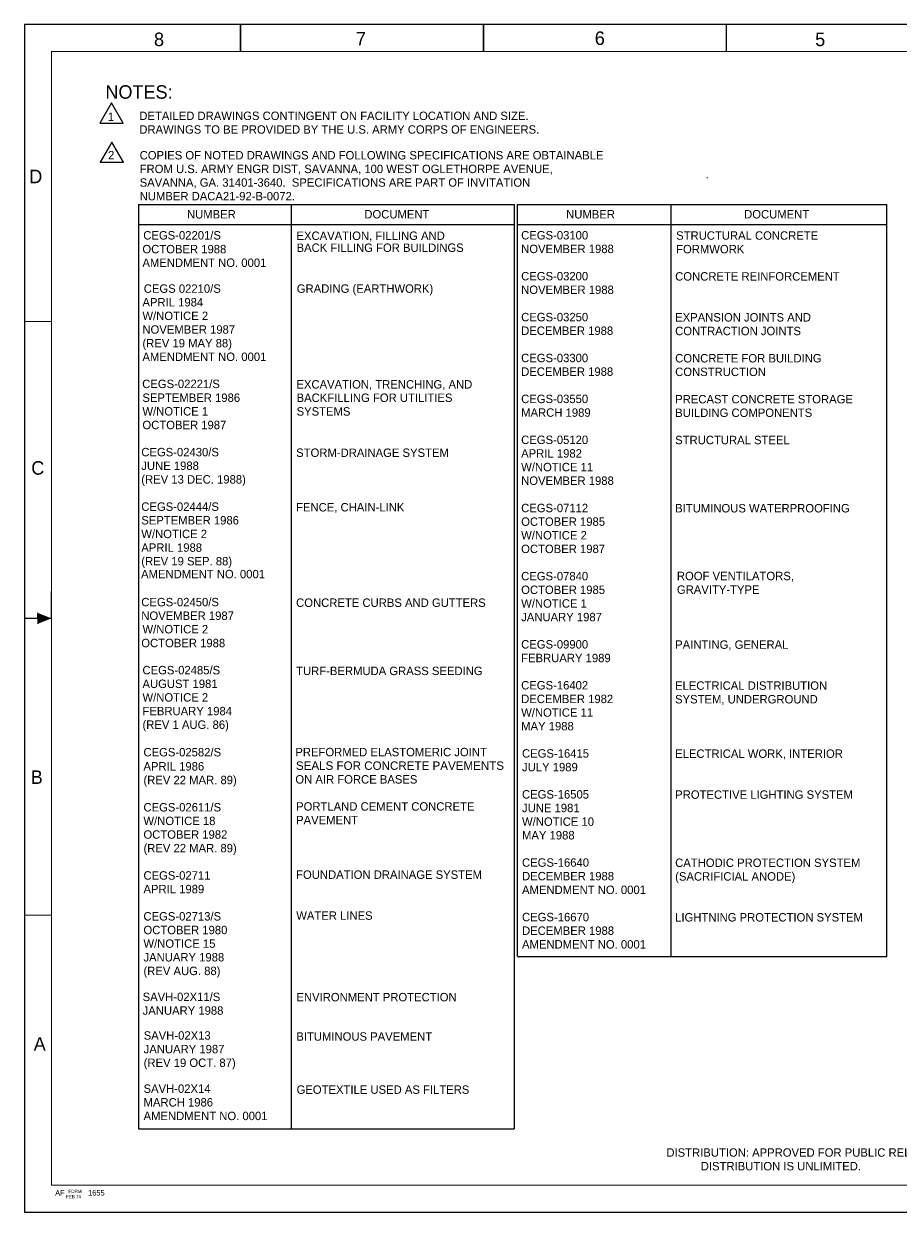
# Model space of a CAD drawing. Extents: x 0 to 344, y 0 to 79.
# Tile 1 of 7: x 0 to 16, y 0 to 22. Entities that reach past the tile are written whole.
import ezdxf
from ezdxf.enums import TextEntityAlignment as Align

# ---------------------------------------------------------------- set-up
doc = ezdxf.new("R2010")
doc.units = 0
doc.layers.get('0').update_dxf_attribs({"linetype": 'CONTINUOUS'})
doc.layers.add('LETTERING', color=5, linetype='CONTINUOUS')
doc.layers.add('OUTLINE', color=1, linetype='CONTINUOUS')

# ---------------------------------------------------------------- blocks, each defined once
blk = doc.blocks.new('BORDER')
at = {"color": 0}
for p, q in [((1, 1), (0, 1)), ((0, 1), (0, 0)), ((1, 0), (1, 1)), ((0, 0), (1, 0))]:
    blk.add_line(p, q, dxfattribs=at)
blk = doc.blocks.new('PLNOTE')
at = {"layer": 'LETTERING', "color": 0}
blk.add_lwpolyline([(1.612, 24.323), (1.395, 23.948), (1.828, 23.948)], close=True, dxfattribs=at)
for s, p in [('2', (1.539, 24.001)), ('COPIES OF NOTED DRAWINGS AND FOLLOWING SPECIFICATIONS ARE OBTAINABLE', (2.125, 24)), ('FROM U.S. ARMY ENGR DIST, SAVANNA, 100 WEST OGLETHORPE AVENUE,', (2.125, 23.747)), ('SAVANNA, GA. 31401-3640.  SPECIFICATIONS ARE PART OF INVITATION ', (2.125, 23.495)), ('NUMBER DACA21-92-B-0072.', (2.125, 23.242))]:
    blk.add_text(s, height=0.156, dxfattribs=at).set_placement(p)
blk = doc.blocks.new('NEWNOTE')
at = {"layer": 'OUTLINE', "color": 0}
for s, p in [('DISTRIBUTION: APPROVED FOR PUBLIC RELEASE;', (0, -0.009)), ('           DISTRIBUTION IS UNLIMITED.', (0, -0.262))]:
    blk.add_text(s, height=0.156, dxfattribs=at).set_placement(p)

msp = doc.modelspace()

# ---------------------------------------------------------------- linework, layer by layer
at = {"layer": 'LETTERING', "color": 0}
for p, q in [((2.113, 18.664), (2.113, 1.544)), ((2.113, 18.664), (9.068, 18.664)), ((4.941, 18.664), (4.941, 1.544)), ((9.068, 18.664), (9.068, 1.544)), ((9.135, 4.737), (9.135, 18.664)), ((9.135, 18.664), (15.973, 18.664)), ((11.974, 18.664), (11.974, 4.737)), ((15.973, 4.737), (15.973, 18.664)), ((9.068, 18.286), (2.113, 18.286)), ((15.973, 18.286), (9.135, 18.286)), ((9.135, 4.737), (15.973, 4.737)), ((2.113, 1.544), (9.068, 1.544))]:
    msp.add_line(p, q, dxfattribs=at)
msp.add_lwpolyline([(1.615, 20.549), (1.399, 20.174), (1.832, 20.174)], close=True, dxfattribs=at)
at = {"layer": 'OUTLINE', "color": 0}
for p, q in [((0.5, 11), (0.5, 11.5)), ((0.25, 11), (0.25, 11.1)), ((0.25, 11), (0.25, 10.9)), ((0.5, 11), (0.25, 11))]:
    msp.add_line(p, q, dxfattribs=at)
for points, const_width in [([(4, 21.5), (4, 21.998)], 0.03), ([(8.5, 21.5), (8.5, 21.998)], 0.03), ([(13, 21.5), (13, 21.998)], 0.03), ([(-0.001, 16.5), (0.499, 16.5)], 0.02), ([(0.5, 11), (0, 11)], 0.02), ([(-0.001, 5.5), (0.499, 5.5)], 0.02)]:
    msp.add_lwpolyline(points, dxfattribs=dict(at, const_width=const_width))
at = {"layer": 'OUTLINE', "color": 0, "const_width": 0.02}
msp.add_lwpolyline([(0.5, 21.5), (0.5, 0.5), (33.5, 0.5), (33.5, 21.5)], close=True, dxfattribs=at)
at = {"layer": 'OUTLINE', "color": 0}
msp.add_solid([(0.5, 11), (0.25, 10.9), (0.25, 11.1)], dxfattribs=at)

# ---------------------------------------------------------------- block references
at = {"color": 0, "xscale": 34, "yscale": 22, "zscale": 34}
msp.add_blockref('BORDER', (0, 0), dxfattribs=at)
at = {"layer": 'LETTERING', "color": 0}
for name, p in [('PLNOTE', (0.01, -4.5)), ('NEWNOTE', (11.889, 1.037))]:
    msp.add_blockref(name, p, dxfattribs=at)

# ---------------------------------------------------------------- texts
for s, p in [('1', (1.602, 20.212)), ('NUMBER', (3.463, 18.407)), ('DOCUMENT', (6.898, 18.407)), ('NUMBER', (10.485, 18.407)), ('DOCUMENT', (13.932, 18.407))]:
    msp.add_text(s, height=0.156, dxfattribs=at).set_placement(p, align=Align.CENTER)
for s, p in [('DETAILED DRAWINGS CONTINGENT ON FACILITY LOCATION AND SIZE.', (2.128, 20.23)), ('DRAWINGS TO BE PROVIDED BY THE U.S. ARMY CORPS OF ENGINEERS.', (2.128, 19.977)), ('.', (12.616, 19.148)), ('CEGS-02201/S', (2.202, 18.017)), ('EXCAVATION, FILLING AND', (5.039, 18.009)), ('CEGS-03100', (9.2, 18.018)), ('STRUCTURAL CONCRETE', (12.07, 18.013)), ('OCTOBER 1988', (2.186, 17.761)), ('BACK FILLING FOR BUILDINGS', (5.041, 17.787)), ('NOVEMBER 1988', (9.2, 17.765)), ('FORMWORK', (12.07, 17.761)), ('AMENDMENT NO. 0001', (2.186, 17.509)), ('CEGS-03200', (9.2, 17.26)), ('CONCRETE REINFORCEMENT', (12.052, 17.256)), ('CEGS 02210/S', (2.211, 17.03)), ('GRADING (EARTHWORK)', (5.045, 17.03)), ('NOVEMBER 1988', (9.2, 17.008)), ('APRIL 1984', (2.186, 16.777)), ('W/NOTICE 2', (2.186, 16.525)), ('CEGS-03250', (9.2, 16.502)), ('EXPANSION JOINTS AND', (12.052, 16.498)), ('NOVEMBER 1987', (2.186, 16.272)), ('DECEMBER 1988', (9.2, 16.25)), ('CONTRACTION JOINTS', (12.052, 16.245)), ('(REV 19 MAY 88)', (2.186, 16.019)), ('AMENDMENT NO. 0001', (2.186, 15.767)), ('CEGS-03300', (9.2, 15.745)), ('CONCRETE FOR BUILDING', (12.052, 15.74)), ('DECEMBER 1988', (9.2, 15.492)), ('CONSTRUCTION', (12.052, 15.488)), ('CEGS-02221/S', (2.182, 15.265)), ('EXCAVATION, TRENCHING, AND', (5.038, 15.256)), ('SEPTEMBER 1986 ', (2.186, 15.009)), ('BACKFILLING FOR UTILITIES', (5.041, 15.008)), ('CEGS-03550', (9.2, 14.987)), ('PRECAST CONCRETE STORAGE', (12.052, 14.982)), ('W/NOTICE 1', (2.186, 14.757)), ('SYSTEMS', (5.041, 14.755)), ('MARCH 1989', (9.2, 14.734)), ('BUILDING COMPONENTS', (12.052, 14.73)), ('OCTOBER 1987', (2.186, 14.504)), ('CEGS-05120', (9.2, 14.229)), ('STRUCTURAL STEEL', (12.052, 14.225)), ('CEGS-02430/S', (2.165, 14.001)), ('STORM-DRAINAGE SYSTEM', (5.033, 13.99)), ('APRIL 1982', (9.2, 13.977)), ('JUNE 1988', (2.165, 13.749)), ('W/NOTICE 11', (9.2, 13.724)), ('(REV 13 DEC. 1988)', (2.165, 13.496)), ('NOVEMBER 1988', (9.2, 13.472)), ('CEGS-02444/S', (2.165, 12.991)), ('FENCE, CHAIN-LINK', (5.032, 12.98)), ('CEGS-07112', (9.2, 12.966)), ('BITUMINOUS WATERPROOFING', (12.052, 12.962)), ('SEPTEMBER 1986', (2.165, 12.739)), ('OCTOBER 1985', (9.2, 12.714)), ('W/NOTICE 2', (2.165, 12.486)), ('W/NOTICE 2', (9.2, 12.461)), ('APRIL 1988', (2.165, 12.233)), ('OCTOBER 1987', (9.2, 12.209)), ('(REV 19 SEP. 88)', (2.165, 11.981)), ('AMENDMENT NO. 0001', (2.161, 11.742)), ('CEGS-07840', (9.2, 11.704)), ('ROOF VENTILATORS,', (12.084, 11.707)), ('OCTOBER 1985', (9.2, 11.451)), ('GRAVITY-TYPE', (12.084, 11.454)), ('CEGS-02450/S', (2.165, 11.223)), ('CONCRETE CURBS AND GUTTERS', (5.032, 11.212)), ('W/NOTICE 1', (9.2, 11.198)), ('NOVEMBER 1987', (2.165, 10.971)), ('JANUARY 1987', (9.2, 10.946)), ('W/NOTICE 2', (2.187, 10.721)), ('OCTOBER 1988', (2.165, 10.465)), ('CEGS-09900', (9.2, 10.441)), ('PAINTING, GENERAL', (12.052, 10.436)), ('FEBRUARY 1989', (9.2, 10.188)), ('CEGS-02485/S', (2.187, 9.963)), ('TURF-BERMUDA GRASS SEEDING', (5.032, 9.949)), ('AUGUST 1981', (2.187, 9.71)), ('CEGS-16402', (9.2, 9.683)), ('ELECTRICAL DISTRIBUTION', (12.05, 9.677)), ('W/NOTICE 2', (2.187, 9.458)), ('DECEMBER 1982', (9.2, 9.43)), ('SYSTEM, UNDERGROUND', (12.05, 9.424)), ('FEBRUARY 1984', (2.187, 9.205)), ('W/NOTICE 11', (9.2, 9.178)), ('(REV 1 AUG. 86)', (2.187, 8.953)), ('MAY 1988', (9.2, 8.925)), ('CEGS-02582/S', (2.205, 8.443)), ('PREFORMED ELASTOMERIC JOINT', (5.018, 8.445)), ('CEGS-16415', (9.216, 8.42)), ('ELECTRICAL WORK, INTERIOR', (12.052, 8.416)), ('APRIL 1986', (2.205, 8.181)), ('JULY 1989', (9.216, 8.167)), ('(REV 22 MAR. 89)', (2.205, 7.928)), ('ON AIR FORCE BASES', (5.018, 7.94)), ('CEGS-16505', (9.216, 7.662)), ('PROTECTIVE LIGHTING SYSTEM', (12.052, 7.658)), ('CEGS-02611/S', (2.205, 7.423)), ('PORTLAND CEMENT CONCRETE', (5.032, 7.438)), ('JUNE 1981', (9.216, 7.41)), ('W/NOTICE 18', (2.205, 7.171)), ('PAVEMENT', (5.032, 7.185)), ('W/NOTICE 10', (9.216, 7.157)), ('OCTOBER 1982', (2.205, 6.918)), ('MAY 1988', (9.216, 6.905)), ('(REV 22 MAR. 89)', (2.205, 6.666)), ('CEGS-16640', (9.216, 6.399)), ('CATHODIC PROTECTION SYSTEM', (12.052, 6.395)), ('CEGS-02711', (2.205, 6.16)), ('FOUNDATION DRAINAGE SYSTEM', (5.032, 6.175)), ('DECEMBER 1988', (9.216, 6.147)), ('(SACRIFICIAL ANODE)', (12.052, 6.142)), ('APRIL 1989', (2.205, 5.908)), ('AMENDMENT NO. 0001', (9.216, 5.894)), ('CEGS-02713/S', (2.205, 5.403)), ('WATER LINES', (5.035, 5.417)), ('CEGS-16670', (9.216, 5.389)), ('LIGHTNING PROTECTION SYSTEM', (12.052, 5.385)), ('OCTOBER 1980', (2.205, 5.15)), ('DECEMBER 1988', (9.216, 5.137)), ('W/NOTICE 15', (2.205, 4.898)), ('AMENDMENT NO. 0001', (9.216, 4.884)), ('JANUARY 1988', (2.205, 4.645)), ('(REV AUG. 88)', (2.205, 4.392)), ('SAVH-02X11/S', (2.19, 3.911)), ('ENVIRONMENT PROTECTION', (5.038, 3.906)), ('JANUARY 1988', (2.19, 3.658)), ('SAVH-02X13', (2.209, 3.196)), ('BITUMINOUS PAVEMENT', (5.036, 3.177)), ('JANUARY 1987', (2.209, 2.944)), ('(REV 19 OCT. 87)', (2.209, 2.691)), ('SAVH-02X14', (2.207, 2.211)), ('GEOTEXTILE USED AS FILTERS', (5.041, 2.193)), ('MARCH 1986', (2.207, 1.958)), ('AMENDMENT NO. 0001', (2.207, 1.706))]:
    msp.add_text(s, height=0.156, dxfattribs=at).set_placement(p)
at = {"layer": 'LETTERING', "color": 0, "width": 0.938412}
msp.add_text('SEALS FOR CONCRETE PAVEMENTS', height=0.156, dxfattribs=at).set_placement((5.028, 8.194), (8.883, 8.194), align=Align.FIT)
at = {"layer": 'OUTLINE', "color": 0}
for s, p in [('8', (2.493, 21.724)), ('7', (6.232, 21.736)), ('6', (10.656, 21.746)), ('5', (14.738, 21.722))]:
    msp.add_text(s, height=0.25, dxfattribs=at).set_placement(p, align=Align.MIDDLE)
for s, height, p in [('NOTES:', 0.25, (1.5, 20.625)), ('AF', 0.1, (0.57, 0.309)), ('FEB 74', 0.06, (0.772, 0.259)), ('FORM', 0.06, (0.815, 0.356)), ('1655', 0.1, (1.179, 0.309))]:
    msp.add_text(s, height=height, dxfattribs=at).set_placement(p)
for s, p in [('D', (0.211, 19.06)), ('C', (0.248, 13.661)), ('B', (0.229, 7.934)), ('A', (0.284, 2.992))]:
    msp.add_text(s, height=0.25, dxfattribs=at).set_placement(p, align=Align.CENTER)

doc.saveas('drawing.dxf')
